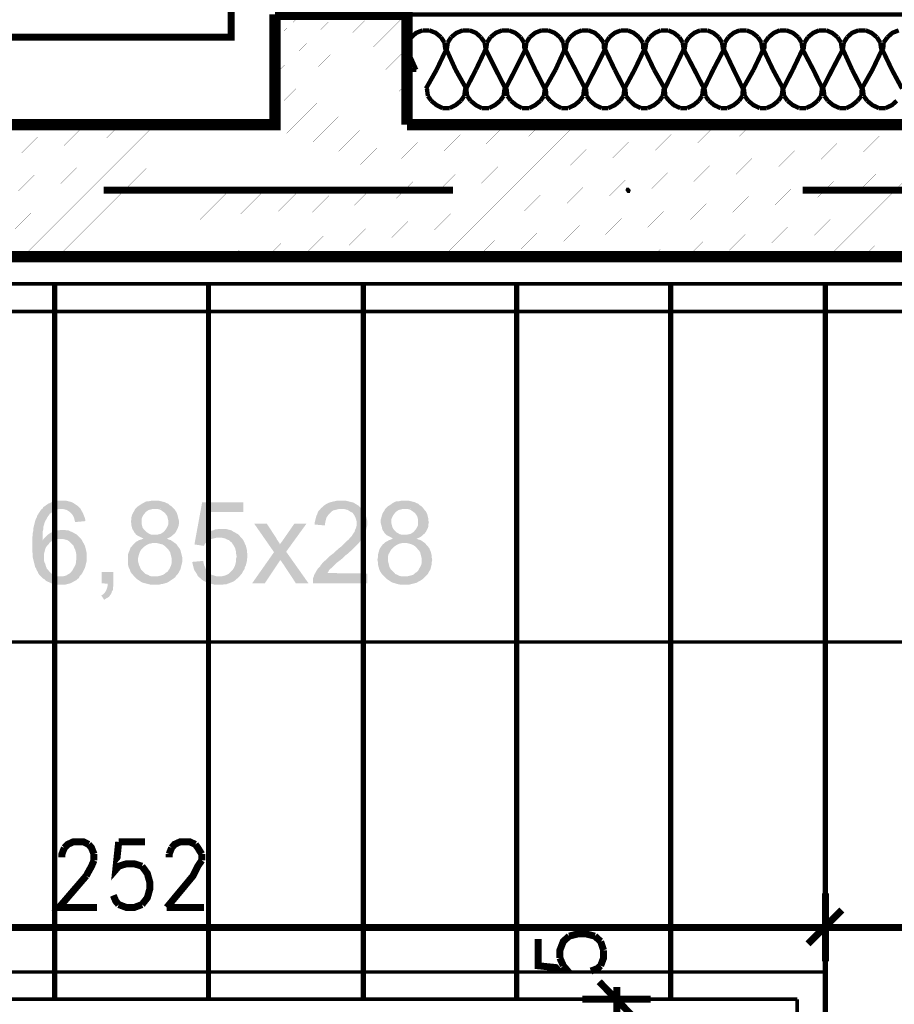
# Model space of a CAD drawing. Header units: millimetres. Extents: x -14047 to 49934, y -21523 to 14989.
# Tile 119 of 201: x 1808 to 1967, y 5475 to 5654. Entities that reach past the tile are written whole.
import ezdxf

# ---------------------------------------------------------------- set-up
doc = ezdxf.new("R2010")
doc.units = ezdxf.units.MM
doc.layers.add('H', color=7, linetype='Continuous')
doc.layers.add('P', color=7, linetype='Continuous')

msp = doc.modelspace()

# ---------------------------------------------------------------- hatches: boundary and pattern name
at = {"layer": 'H', "linetype": 'Continuous'}
for points in [[(1918.655, 5622.431), (1918.3, 5622.961), (1918.48, 5623.406), (1918.92, 5623.406), (1919.269, 5622.961), (1919.094, 5622.431)], [(1812.219, 5552.681), (1811.954, 5552.946), (1811.774, 5553.121), (1811.599, 5553.386), (1811.514, 5553.651), (1811.334, 5553.916), (1811.249, 5554.181), (1811.069, 5554.446), (1810.894, 5555.15), (1810.804, 5555.505), (1810.629, 5556.21), (1810.629, 5556.56), (1810.544, 5557.445), (1810.544, 5557.885), (1810.544, 5558.94), (1810.544, 5559.47), (1810.544, 5559.915), (1810.629, 5560.265), (1810.629, 5560.705), (1810.719, 5561.06), (1810.719, 5561.5), (1810.894, 5562.204), (1810.984, 5562.559), (1811.159, 5563.174), (1811.334, 5563.439), (1811.424, 5563.794), (1811.599, 5564.059), (1811.689, 5564.234), (1811.864, 5564.499), (1812.039, 5564.764), (1812.394, 5565.114), (1812.569, 5565.379), (1812.834, 5565.554), (1813.189, 5565.819), (1813.454, 5565.999), (1813.719, 5566.084), (1814.069, 5566.264), (1814.424, 5566.349), (1814.774, 5566.439), (1815.128, 5566.524), (1815.478, 5566.524), (1815.833, 5566.524), (1816.273, 5566.524), (1816.713, 5566.524), (1817.068, 5566.439), (1817.418, 5566.349), (1817.683, 5566.264), (1818.038, 5566.084), (1818.303, 5565.909), (1818.568, 5565.734), (1818.833, 5565.554), (1819.098, 5565.289), (1819.273, 5565.114), (1815.743, 5565.029), (1815.393, 5565.029), (1815.038, 5564.939), (1814.689, 5564.849), (1814.424, 5564.674), (1814.244, 5564.584), (1813.979, 5564.319), (1813.719, 5564.144), (1813.539, 5563.879), (1813.274, 5563.529), (1813.099, 5563.174), (1812.924, 5562.909), (1812.749, 5562.469), (1812.659, 5562.114), (1812.569, 5561.855), (1812.569, 5561.5), (1812.484, 5561.145), (1812.394, 5560.795), (1812.394, 5560.44), (1812.394, 5560), (1812.394, 5559.56), (1812.394, 5559.205), (1813.979, 5559.12), (1813.629, 5558.855), (1813.539, 5558.68), (1813.274, 5558.415), (1813.099, 5558.15), (1812.924, 5557.885), (1812.834, 5557.53), (1812.749, 5557.18), (1812.659, 5556.825), (1812.659, 5556.475), (1812.659, 5556.03), (1812.659, 5555.68), (1812.749, 5555.325), (1812.924, 5554.975), (1813.009, 5554.62), (1813.189, 5554.181), (1813.454, 5553.916), (1813.629, 5553.651), (1813.894, 5553.386), (1814.159, 5553.211), (1814.509, 5553.036), (1814.863, 5552.856), (1815.213, 5552.771), (1815.568, 5552.771), (1815.658, 5552.771)], [(1818.303, 5562.644), (1818.213, 5563.089), (1818.123, 5563.439), (1817.948, 5563.794), (1817.773, 5564.059), (1817.598, 5564.234), (1817.333, 5564.499), (1817.068, 5564.674), (1816.803, 5564.849), (1816.448, 5564.939), (1816.098, 5565.029), (1815.743, 5565.029), (1819.273, 5565.114), (1819.448, 5564.764), (1819.623, 5564.499), (1819.803, 5564.144), (1819.888, 5563.879), (1820.068, 5563.439), (1820.153, 5563.089), (1820.153, 5562.824)], [(1832.851, 5551.271), (1832.411, 5551.271), (1832.056, 5551.271), (1831.706, 5551.361), (1831.351, 5551.446), (1831.001, 5551.536), (1830.646, 5551.621), (1830.296, 5551.801), (1830.031, 5551.976), (1829.766, 5552.151), (1829.502, 5552.331), (1829.237, 5552.591), (1828.972, 5552.856), (1828.797, 5553.121), (1828.532, 5553.386), (1828.357, 5553.651), (1828.267, 5554.006), (1828.092, 5554.356), (1828.002, 5554.62), (1827.912, 5554.975), (1827.912, 5555.415), (1827.912, 5555.765), (1827.912, 5556.21), (1827.912, 5556.65), (1828.002, 5557), (1828.092, 5557.265), (1828.267, 5557.62), (1828.357, 5557.97), (1828.622, 5558.235), (1828.882, 5558.59), (1829.062, 5558.765), (1829.327, 5559.03), (1829.677, 5559.205), (1829.941, 5559.385), (1830.296, 5559.47), (1830.736, 5559.65), (1830.381, 5559.825), (1830.031, 5560), (1829.677, 5560.175), (1829.412, 5560.355), (1829.237, 5560.62), (1829.062, 5560.795), (1828.882, 5561.145), (1828.707, 5561.41), (1828.622, 5561.765), (1828.532, 5562.114), (1828.532, 5562.469), (1828.442, 5562.734), (1828.532, 5563.089), (1828.532, 5563.439), (1828.622, 5563.794), (1828.707, 5564.059), (1828.882, 5564.409), (1829.062, 5564.674), (1829.237, 5565.029), (1829.502, 5565.289), (1829.677, 5565.469), (1829.941, 5565.644), (1830.206, 5565.819), (1830.471, 5565.999), (1830.821, 5566.174), (1831.086, 5566.349), (1831.441, 5566.439), (1831.796, 5566.439), (1832.146, 5566.524), (1832.586, 5566.524), (1832.766, 5566.524), (1833.206, 5566.524), (1833.556, 5566.524), (1833.911, 5566.439), (1834.261, 5566.349), (1834.616, 5566.264), (1834.971, 5566.084), (1835.231, 5565.999), (1835.496, 5565.734), (1835.761, 5565.554), (1835.941, 5565.379), (1836.201, 5565.114), (1832.851, 5565.029), (1832.411, 5565.029), (1832.056, 5564.939), (1831.706, 5564.849), (1831.441, 5564.674), (1831.176, 5564.499), (1830.821, 5564.059), (1830.646, 5563.794), (1830.471, 5563.439), (1830.381, 5563.174), (1830.381, 5562.824), (1830.381, 5562.379), (1830.471, 5562.03), (1830.561, 5561.675), (1830.736, 5561.41), (1831.001, 5561.145), (1831.351, 5560.795), (1831.616, 5560.62), (1831.971, 5560.44), (1832.236, 5560.355), (1832.676, 5560.355), (1836.116, 5560.355), (1835.851, 5560.09), (1835.586, 5559.915), (1835.231, 5559.735), (1834.971, 5559.65), (1835.321, 5559.47), (1835.676, 5559.385), (1835.941, 5559.205), (1836.291, 5558.94), (1832.766, 5558.855), (1832.411, 5558.855), (1832.056, 5558.765), (1831.706, 5558.68), (1831.351, 5558.5), (1831.086, 5558.325), (1830.821, 5558.15), (1830.646, 5557.97), (1830.381, 5557.71), (1830.206, 5557.445), (1830.031, 5557.09), (1829.941, 5556.825), (1829.851, 5556.475), (1829.766, 5556.12), (1829.766, 5555.855), (1829.766, 5555.505), (1829.851, 5555.15), (1829.941, 5554.795), (1830.116, 5554.446), (1830.296, 5554.006), (1830.561, 5553.741), (1830.821, 5553.476), (1831.086, 5553.211), (1831.616, 5553.036), (1831.881, 5552.856), (1832.236, 5552.771), (1832.676, 5552.771), (1832.851, 5552.771), (1836.466, 5552.591), (1836.116, 5552.331), (1835.851, 5552.151), (1835.586, 5551.976), (1835.321, 5551.801), (1834.971, 5551.621), (1834.351, 5551.446), (1833.911, 5551.361), (1833.556, 5551.271), (1833.206, 5551.271)], [(1832.851, 5560.355), (1833.206, 5560.355), (1833.556, 5560.44), (1833.911, 5560.53), (1834.176, 5560.705), (1834.441, 5560.885), (1834.791, 5561.325), (1834.971, 5561.59), (1835.146, 5561.94), (1835.231, 5562.204), (1835.231, 5562.644), (1835.231, 5562.999), (1835.146, 5563.349), (1835.056, 5563.704), (1834.881, 5563.969), (1834.616, 5564.319), (1834.261, 5564.584), (1833.996, 5564.764), (1833.646, 5564.939), (1833.291, 5565.029), (1832.941, 5565.029), (1836.201, 5565.114), (1836.466, 5564.849), (1836.646, 5564.584), (1836.821, 5564.234), (1836.911, 5563.969), (1836.996, 5563.614), (1837.086, 5563.264), (1837.17, 5562.909), (1837.17, 5562.644), (1837.17, 5562.294), (1837.086, 5561.855), (1836.996, 5561.59), (1836.821, 5561.235), (1836.646, 5560.885), (1836.381, 5560.53), (1836.116, 5560.355)], [(1841.67, 5558.325), (1839.995, 5558.59), (1841.405, 5566.264), (1848.899, 5566.264), (1848.899, 5564.499), (1842.905, 5564.499), (1842.11, 5560.53), (1847.929, 5560.44), (1848.194, 5560.175), (1848.459, 5559.825), (1844.405, 5559.825), (1844.05, 5559.825), (1843.7, 5559.735), (1843.345, 5559.65), (1842.995, 5559.56), (1842.815, 5559.385), (1842.55, 5559.205), (1842.2, 5558.94), (1841.935, 5558.765), (1841.76, 5558.415)], [(1861.512, 5551.536), (1861.512, 5551.886), (1861.512, 5552.241), (1861.597, 5552.591), (1861.687, 5552.771), (1861.777, 5553.121), (1861.952, 5553.386), (1862.127, 5553.741), (1862.307, 5554.006), (1862.567, 5554.356), (1862.832, 5554.62), (1862.922, 5554.795), (1863.097, 5554.975), (1863.277, 5555.24), (1864.067, 5555.945), (1864.332, 5556.21), (1864.597, 5556.475), (1864.952, 5556.74), (1865.302, 5557), (1865.657, 5557.355), (1866.362, 5557.97), (1866.717, 5558.235), (1866.976, 5558.5), (1867.506, 5559.03), (1867.771, 5559.295), (1868.036, 5559.47), (1868.211, 5559.735), (1868.391, 5559.915), (1868.566, 5560.09), (1868.831, 5560.53), (1869.096, 5560.885), (1869.181, 5561.235), (1869.361, 5561.59), (1869.446, 5561.94), (1869.446, 5562.204), (1869.446, 5562.469), (1869.446, 5562.824), (1869.361, 5563.174), (1869.271, 5563.439), (1869.096, 5563.794), (1868.916, 5564.059), (1868.741, 5564.319), (1868.391, 5564.499), (1868.126, 5564.674), (1867.861, 5564.849), (1867.506, 5564.939), (1867.156, 5565.029), (1866.717, 5565.029), (1870.331, 5565.114), (1870.596, 5564.849), (1870.771, 5564.499), (1870.946, 5564.234), (1871.121, 5563.879), (1871.211, 5563.614), (1871.301, 5563.264), (1871.386, 5562.909), (1871.386, 5562.469), (1871.386, 5562.03), (1871.301, 5561.675), (1871.121, 5560.97), (1871.036, 5560.62), (1870.861, 5560.355), (1870.681, 5560), (1870.506, 5559.735), (1870.331, 5559.47), (1870.066, 5559.12), (1869.801, 5558.765), (1869.626, 5558.59), (1869.446, 5558.415), (1869.181, 5558.15), (1869.006, 5557.97), (1868.741, 5557.71), (1868.476, 5557.445), (1868.126, 5557.18), (1867.861, 5556.915), (1867.506, 5556.65), (1867.156, 5556.295), (1866.976, 5556.12), (1866.537, 5555.765), (1866.187, 5555.505), (1865.832, 5555.24), (1865.567, 5554.975), (1865.302, 5554.71), (1865.127, 5554.536), (1864.952, 5554.356), (1864.512, 5554.006), (1864.332, 5553.651), (1864.157, 5553.386), (1871.386, 5553.301), (1871.386, 5551.536)], [(1863.717, 5562.03), (1861.862, 5562.204), (1861.862, 5562.644), (1861.952, 5562.999), (1862.042, 5563.349), (1862.127, 5563.704), (1862.307, 5564.059), (1862.392, 5564.409), (1862.567, 5564.674), (1862.832, 5564.939), (1863.012, 5565.204), (1863.277, 5565.379), (1863.542, 5565.644), (1864.067, 5565.999), (1864.422, 5566.174), (1864.772, 5566.264), (1865.037, 5566.349), (1865.482, 5566.439), (1865.832, 5566.524), (1866.187, 5566.524), (1866.627, 5566.524), (1867.066, 5566.524), (1867.506, 5566.524), (1867.861, 5566.439), (1868.211, 5566.349), (1868.566, 5566.264), (1868.916, 5566.174), (1869.181, 5565.999), (1869.801, 5565.644), (1869.976, 5565.469), (1870.331, 5565.114), (1866.627, 5565.029), (1866.272, 5565.029), (1865.922, 5564.939), (1865.567, 5564.849), (1865.217, 5564.764), (1864.952, 5564.584), (1864.687, 5564.319), (1864.332, 5563.969), (1864.157, 5563.704), (1863.982, 5563.439), (1863.892, 5563.089), (1863.802, 5562.734), (1863.717, 5562.294)], [(1878.18, 5551.271), (1877.825, 5551.271), (1877.47, 5551.271), (1877.03, 5551.361), (1876.68, 5551.446), (1876.415, 5551.536), (1876.06, 5551.621), (1875.71, 5551.801), (1875.445, 5551.976), (1875.18, 5552.151), (1874.915, 5552.331), (1874.65, 5552.591), (1874.385, 5552.856), (1874.121, 5553.121), (1873.946, 5553.386), (1873.771, 5553.651), (1873.591, 5554.006), (1873.506, 5554.356), (1873.416, 5554.62), (1873.326, 5554.975), (1873.326, 5555.415), (1873.241, 5555.765), (1873.326, 5556.21), (1873.326, 5556.65), (1873.416, 5557), (1873.506, 5557.265), (1873.591, 5557.62), (1873.771, 5557.97), (1873.946, 5558.235), (1874.211, 5558.59), (1874.475, 5558.765), (1874.74, 5559.03), (1875.09, 5559.205), (1875.355, 5559.385), (1875.71, 5559.47), (1876.06, 5559.65), (1875.795, 5559.825), (1875.445, 5560), (1875.09, 5560.175), (1874.825, 5560.355), (1874.56, 5560.62), (1874.475, 5560.795), (1874.211, 5561.145), (1874.121, 5561.41), (1874.036, 5561.765), (1873.946, 5562.114), (1873.856, 5562.469), (1873.856, 5562.734), (1873.856, 5563.089), (1873.946, 5563.439), (1874.036, 5563.794), (1874.121, 5564.059), (1874.296, 5564.409), (1874.475, 5564.674), (1874.65, 5565.029), (1874.915, 5565.289), (1875.09, 5565.469), (1875.355, 5565.644), (1875.62, 5565.819), (1875.885, 5565.999), (1876.15, 5566.174), (1876.5, 5566.349), (1876.855, 5566.439), (1877.21, 5566.439), (1877.56, 5566.524), (1878, 5566.524), (1878.18, 5566.524), (1878.62, 5566.524), (1878.97, 5566.524), (1879.325, 5566.439), (1879.675, 5566.349), (1880.03, 5566.264), (1880.385, 5566.084), (1880.645, 5565.999), (1880.91, 5565.734), (1881.175, 5565.554), (1881.355, 5565.379), (1881.615, 5565.114), (1878.18, 5565.029), (1877.825, 5565.029), (1877.47, 5564.939), (1877.12, 5564.849), (1876.855, 5564.674), (1876.59, 5564.499), (1876.24, 5564.059), (1876.06, 5563.794), (1875.885, 5563.439), (1875.795, 5563.174), (1875.795, 5562.824), (1875.795, 5562.379), (1875.885, 5562.03), (1875.975, 5561.675), (1876.15, 5561.41), (1876.325, 5561.145), (1876.68, 5560.795), (1877.03, 5560.62), (1877.295, 5560.44), (1877.65, 5560.355), (1878, 5560.355), (1881.53, 5560.355), (1881.265, 5560.09), (1881, 5559.915), (1880.645, 5559.735), (1880.295, 5559.65), (1880.735, 5559.47), (1881.09, 5559.385), (1881.355, 5559.205), (1881.705, 5558.94), (1878.18, 5558.855), (1877.825, 5558.855), (1877.47, 5558.765), (1877.12, 5558.68), (1876.765, 5558.5), (1876.5, 5558.325), (1876.24, 5558.15), (1876.06, 5557.97), (1875.795, 5557.71), (1875.62, 5557.445), (1875.445, 5557.09), (1875.265, 5556.825), (1875.18, 5556.475), (1875.18, 5556.12), (1875.18, 5555.855), (1875.18, 5555.505), (1875.265, 5555.15), (1875.355, 5554.795), (1875.445, 5554.446), (1875.71, 5554.006), (1875.975, 5553.741), (1876.24, 5553.476), (1876.5, 5553.211), (1876.945, 5553.036), (1877.295, 5552.856), (1877.65, 5552.771), (1878, 5552.771), (1878.265, 5552.771), (1881.794, 5552.591), (1881.53, 5552.331), (1881.265, 5552.151), (1881, 5551.976), (1880.645, 5551.801), (1880.385, 5551.621), (1879.675, 5551.446), (1879.325, 5551.361), (1878.97, 5551.271), (1878.62, 5551.271)], [(1878.265, 5560.355), (1878.62, 5560.355), (1878.97, 5560.44), (1879.325, 5560.53), (1879.59, 5560.705), (1879.855, 5560.885), (1880.205, 5561.325), (1880.385, 5561.59), (1880.56, 5561.94), (1880.645, 5562.204), (1880.645, 5562.644), (1880.645, 5562.999), (1880.56, 5563.349), (1880.47, 5563.704), (1880.295, 5563.969), (1880.03, 5564.319), (1879.675, 5564.584), (1879.415, 5564.764), (1879.06, 5564.939), (1878.705, 5565.029), (1878.355, 5565.029), (1881.615, 5565.114), (1881.794, 5564.849), (1882.059, 5564.584), (1882.234, 5564.234), (1882.324, 5563.969), (1882.409, 5563.614), (1882.499, 5563.264), (1882.499, 5562.909), (1882.589, 5562.644), (1882.499, 5562.294), (1882.499, 5561.855), (1882.409, 5561.59), (1882.234, 5561.235), (1882.059, 5560.885), (1881.794, 5560.53), (1881.53, 5560.355)], [(1858.423, 5551.536), (1856.218, 5554.885), (1855.603, 5555.765), (1854.458, 5557.18), (1850.844, 5562.379), (1853.133, 5562.379), (1854.808, 5559.825), (1854.988, 5559.47), (1855.248, 5559.12), (1855.428, 5558.855), (1855.513, 5558.59), (1856.663, 5557.265), (1860.717, 5551.536)], [(1856.663, 5557.265), (1855.513, 5558.59), (1855.958, 5559.205), (1856.218, 5559.56), (1856.398, 5559.825), (1858.163, 5562.379), (1860.367, 5562.379)], [(1813.979, 5559.12), (1812.394, 5559.205), (1812.569, 5559.56), (1812.834, 5559.825), (1813.099, 5560.09), (1813.364, 5560.355), (1813.629, 5560.53), (1813.894, 5560.705), (1814.334, 5560.885), (1814.689, 5561.06), (1815.038, 5561.145), (1815.393, 5561.145), (1815.743, 5561.235), (1816.008, 5561.235), (1816.363, 5561.235), (1816.713, 5561.145), (1817.068, 5561.145), (1817.418, 5560.97), (1817.683, 5560.885), (1818.038, 5560.705), (1818.303, 5560.53), (1818.653, 5560.355), (1818.918, 5560.09), (1819.098, 5559.915), (1819.358, 5559.65), (1815.658, 5559.56), (1815.213, 5559.56), (1814.863, 5559.56), (1814.599, 5559.385), (1814.244, 5559.295)], [(1844.495, 5551.271), (1844.05, 5551.271), (1843.7, 5551.271), (1843.345, 5551.361), (1842.995, 5551.446), (1842.64, 5551.536), (1842.29, 5551.621), (1842.025, 5551.801), (1841.67, 5551.976), (1841.405, 5552.151), (1841.14, 5552.416), (1840.875, 5552.591), (1844.495, 5552.771), (1844.844, 5552.771), (1845.199, 5552.856), (1845.549, 5552.946), (1845.814, 5553.036), (1846.169, 5553.211), (1846.434, 5553.476), (1846.694, 5553.741), (1846.959, 5554.006), (1847.139, 5554.271), (1847.314, 5554.62), (1847.404, 5554.885), (1847.489, 5555.24), (1847.579, 5555.59), (1847.579, 5556.03), (1847.669, 5556.385), (1847.579, 5556.825), (1847.579, 5557.18), (1847.489, 5557.53), (1847.404, 5557.885), (1847.224, 5558.235), (1847.049, 5558.5), (1846.874, 5558.765), (1846.784, 5558.94), (1846.519, 5559.12), (1846.254, 5559.385), (1845.904, 5559.47), (1845.639, 5559.65), (1845.284, 5559.735), (1844.934, 5559.825), (1844.495, 5559.825), (1848.459, 5559.825), (1848.724, 5559.56), (1848.899, 5559.295), (1849.079, 5558.94), (1849.164, 5558.68), (1849.344, 5558.325), (1849.429, 5557.97), (1849.519, 5557.62), (1849.519, 5557.265), (1849.609, 5556.915), (1849.609, 5556.21), (1849.519, 5555.855), (1849.519, 5555.505), (1849.429, 5555.15), (1849.344, 5554.795), (1849.164, 5554.446), (1849.079, 5554.091), (1848.899, 5553.826), (1848.724, 5553.476), (1848.549, 5553.211), (1848.374, 5553.036), (1848.194, 5552.771), (1847.929, 5552.506), (1847.669, 5552.331), (1847.404, 5552.066), (1847.139, 5551.886), (1846.784, 5551.711), (1846.519, 5551.621), (1845.814, 5551.361), (1845.464, 5551.361), (1845.109, 5551.271), (1844.754, 5551.271)], [(1847.929, 5560.44), (1842.11, 5560.53), (1842.375, 5560.705), (1842.73, 5560.885), (1843.08, 5561.06), (1843.435, 5561.145), (1843.785, 5561.325), (1844.05, 5561.325), (1844.405, 5561.41), (1844.754, 5561.41), (1845.284, 5561.41), (1845.639, 5561.41), (1845.989, 5561.325), (1846.344, 5561.235), (1846.694, 5561.145), (1846.959, 5560.97), (1847.314, 5560.795), (1847.579, 5560.62)], [(1815.743, 5551.271), (1815.303, 5551.271), (1814.948, 5551.271), (1814.244, 5551.446), (1813.979, 5551.536), (1813.629, 5551.711), (1813.364, 5551.801), (1813.009, 5551.976), (1812.749, 5552.241), (1812.484, 5552.416), (1812.219, 5552.681), (1815.658, 5552.771), (1816.008, 5552.771), (1816.363, 5552.856), (1816.713, 5552.946), (1816.978, 5553.121), (1817.333, 5553.301), (1817.598, 5553.566), (1817.863, 5553.916), (1818.038, 5554.271), (1818.213, 5554.536), (1818.388, 5554.885), (1818.478, 5555.24), (1818.478, 5555.59), (1818.568, 5555.945), (1818.568, 5556.65), (1818.478, 5557.09), (1818.388, 5557.445), (1818.303, 5557.71), (1818.123, 5558.06), (1818.038, 5558.325), (1817.773, 5558.59), (1817.418, 5558.94), (1817.153, 5559.205), (1816.893, 5559.385), (1816.538, 5559.47), (1816.183, 5559.56), (1815.833, 5559.56), (1815.658, 5559.56), (1819.358, 5559.65), (1819.538, 5559.385), (1819.713, 5559.03), (1819.888, 5558.765), (1820.068, 5558.415), (1820.153, 5558.15), (1820.328, 5557.445), (1820.418, 5557), (1820.418, 5556.65), (1820.418, 5556.03), (1820.418, 5555.59), (1820.328, 5555.24), (1820.153, 5554.536), (1820.068, 5554.271), (1819.888, 5553.916), (1819.623, 5553.386), (1819.448, 5553.121), (1819.183, 5552.856), (1819.008, 5552.506), (1818.478, 5552.066), (1818.123, 5551.886), (1817.863, 5551.711), (1817.508, 5551.536), (1817.153, 5551.446), (1816.803, 5551.361), (1816.448, 5551.271), (1816.098, 5551.271)], [(1836.466, 5552.591), (1832.851, 5552.771), (1833.206, 5552.771), (1833.556, 5552.856), (1833.911, 5552.946), (1834.261, 5553.036), (1834.526, 5553.211), (1834.791, 5553.476), (1835.056, 5553.566), (1835.231, 5553.826), (1835.496, 5554.181), (1835.586, 5554.446), (1835.761, 5554.795), (1835.851, 5555.15), (1835.851, 5555.505), (1835.851, 5555.765), (1835.851, 5556.12), (1835.761, 5556.475), (1835.676, 5556.825), (1835.586, 5557.18), (1835.411, 5557.445), (1835.231, 5557.71), (1834.971, 5557.97), (1834.706, 5558.235), (1834.441, 5558.415), (1834.176, 5558.59), (1833.821, 5558.68), (1833.471, 5558.765), (1833.116, 5558.855), (1832.766, 5558.855), (1836.291, 5558.94), (1836.556, 5558.765), (1836.821, 5558.5), (1836.996, 5558.235), (1837.26, 5557.885), (1837.435, 5557.62), (1837.525, 5557.265), (1837.615, 5556.915), (1837.7, 5556.56), (1837.79, 5556.21), (1837.79, 5555.765), (1837.79, 5555.415), (1837.7, 5555.06), (1837.615, 5554.71), (1837.525, 5554.356), (1837.435, 5554.006), (1837.26, 5553.741), (1837.086, 5553.386), (1836.911, 5553.121), (1836.646, 5552.856)], [(1881.794, 5552.591), (1878.265, 5552.771), (1878.62, 5552.771), (1878.97, 5552.856), (1879.325, 5552.946), (1879.675, 5553.036), (1879.94, 5553.211), (1880.205, 5553.476), (1880.385, 5553.566), (1880.645, 5553.826), (1880.825, 5554.181), (1881, 5554.446), (1881.175, 5554.795), (1881.265, 5555.15), (1881.265, 5555.505), (1881.265, 5555.765), (1881.265, 5556.12), (1881.175, 5556.475), (1881.09, 5556.825), (1881, 5557.18), (1880.825, 5557.445), (1880.56, 5557.71), (1880.385, 5557.97), (1880.12, 5558.235), (1879.855, 5558.415), (1879.5, 5558.59), (1879.235, 5558.68), (1878.885, 5558.765), (1878.53, 5558.855), (1878.18, 5558.855), (1881.705, 5558.94), (1881.969, 5558.765), (1882.144, 5558.5), (1882.409, 5558.235), (1882.674, 5557.885), (1882.764, 5557.62), (1882.939, 5557.265), (1883.029, 5556.915), (1883.114, 5556.56), (1883.114, 5556.21), (1883.204, 5555.765), (1883.114, 5555.415), (1883.114, 5555.06), (1883.029, 5554.71), (1882.939, 5554.356), (1882.849, 5554.006), (1882.674, 5553.741), (1882.499, 5553.386), (1882.324, 5553.121), (1882.059, 5552.856)], [(1850.489, 5551.536), (1854.458, 5557.18), (1855.603, 5555.765), (1852.783, 5551.536)], [(1840.875, 5552.591), (1840.61, 5552.856), (1840.435, 5553.211), (1840.26, 5553.476), (1840.085, 5553.741), (1839.905, 5554.091), (1839.82, 5554.446), (1839.73, 5554.795), (1839.64, 5555.15), (1839.64, 5555.415), (1841.58, 5555.59), (1841.67, 5555.15), (1841.76, 5554.795), (1841.935, 5554.446), (1842.025, 5554.181), (1842.2, 5553.826), (1842.465, 5553.651), (1842.55, 5553.476), (1842.905, 5553.211), (1843.17, 5553.036), (1843.52, 5552.946), (1843.785, 5552.856), (1844.14, 5552.771), (1844.495, 5552.771)], [(1823.592, 5548.536), (1823.062, 5549.331), (1823.417, 5549.506), (1823.682, 5549.771), (1823.857, 5550.036), (1824.032, 5550.391), (1824.122, 5550.651), (1824.212, 5551.006), (1824.212, 5551.446), (1823.152, 5551.536), (1823.152, 5553.566), (1825.267, 5553.566), (1825.267, 5551.096), (1825.182, 5550.651), (1825.182, 5550.301), (1825.002, 5550.036), (1824.917, 5549.681), (1824.652, 5549.331), (1824.472, 5549.066), (1824.212, 5548.891), (1823.857, 5548.711)]]:
    msp.add_hatch(color=256, dxfattribs=at).paths.add_polyline_path(points)

# ---------------------------------------------------------------- linework, layer by layer
at = {"layer": 'P'}
for points, const_width in [([(1753.842, 5650.743), (1753.842, 5689.982), (1846.694, 5689.982), (1846.694, 5650.743), (1753.842, 5650.743)], 1.27), ([(1854.633, 5654.887), (1854.633, 5634.87), (1494.582, 5634.87), (1482.593, 5634.87)], 2.065), ([(1834.441, 5611.058), (1878.44, 5654.887)], 0.015), ([(1878.62, 5634.87), (1878.62, 5654.887), (1854.633, 5654.887)], 2.065), ([(1854.633, 5650.298), (1859.393, 5654.887)], 0.015), ([(1854.633, 5643.948), (1865.742, 5654.887)], 0.015), ([(1854.633, 5637.599), (1872.091, 5654.887)], 0.015), ([(1878.62, 5634.87), (1878.62, 5654.887), (2158.597, 5654.887), (2158.597, 5286.902), (2138.58, 5286.902), (2138.58, 5634.87), (1881.615, 5634.87)], 0.795), ([(1879.415, 5650.743), (1878.705, 5649.773)], 0.795), ([(1881.44, 5651.977), (1880.295, 5651.532), (1879.415, 5650.743)], 0.795), ([(1882.674, 5651.977), (1881.44, 5651.977)], 0.795), ([(1884.789, 5650.743), (1883.819, 5651.532), (1882.674, 5651.977)], 0.795), ([(1885.409, 5649.773), (1884.789, 5650.743)], 0.795), ([(1886.644, 5650.743), (1886.024, 5649.773)], 0.795), ([(1888.759, 5651.977), (1887.614, 5651.532), (1886.644, 5650.743)], 0.795), ([(1889.993, 5651.977), (1888.759, 5651.977)], 0.795), ([(1892.023, 5650.743), (1891.138, 5651.532), (1889.993, 5651.977)], 0.795), ([(1892.728, 5649.773), (1892.023, 5650.743)], 0.795), ([(1893.788, 5650.743), (1893.168, 5649.773)], 0.795), ([(1895.903, 5651.977), (1894.758, 5651.532), (1893.788, 5650.743)], 0.795), ([(1897.137, 5651.977), (1895.903, 5651.977)], 0.795), ([(1899.252, 5650.743), (1898.282, 5651.532), (1897.137, 5651.977)], 0.795), ([(1899.872, 5649.773), (1899.252, 5650.743)], 0.795), ([(1900.927, 5650.743), (1900.312, 5649.773)], 0.795), ([(1903.047, 5651.977), (1901.897, 5651.532), (1900.927, 5650.743)], 0.795), ([(1904.281, 5651.977), (1903.047, 5651.977)], 0.795), ([(1906.396, 5650.743), (1905.426, 5651.532), (1904.281, 5651.977)], 0.795), ([(1907.011, 5649.773), (1906.396, 5650.743)], 0.795), ([(1908.246, 5650.743), (1907.631, 5649.773)], 0.795), ([(1910.366, 5651.977), (1909.216, 5651.532), (1908.246, 5650.743)], 0.795), ([(1911.6, 5651.977), (1910.366, 5651.977)], 0.795), ([(1913.625, 5650.743), (1912.745, 5651.532), (1911.6, 5651.977)], 0.795), ([(1914.335, 5649.773), (1913.625, 5650.743)], 0.795), ([(1915.39, 5650.743), (1914.775, 5649.773)], 0.795), ([(1917.51, 5651.977), (1916.36, 5651.532), (1915.39, 5650.743)], 0.795), ([(1918.74, 5651.977), (1917.51, 5651.977)], 0.795), ([(1920.769, 5650.743), (1919.799, 5651.532), (1918.74, 5651.977)], 0.795), ([(1921.474, 5649.773), (1920.769, 5650.743)], 0.795), ([(1922.709, 5650.743), (1922.094, 5649.773)], 0.795), ([(1924.739, 5651.977), (1923.679, 5651.532), (1922.709, 5650.743)], 0.795), ([(1926.059, 5651.977), (1924.739, 5651.977)], 0.795), ([(1928.088, 5650.743), (1927.118, 5651.532), (1926.059, 5651.977)], 0.795), ([(1928.708, 5649.773), (1928.088, 5650.743)], 0.795), ([(1929.853, 5650.743), (1929.233, 5649.773)], 0.795), ([(1931.883, 5651.977), (1930.823, 5651.532), (1929.853, 5650.743)], 0.795), ([(1933.203, 5651.977), (1931.883, 5651.977)], 0.795), ([(1935.232, 5650.743), (1934.262, 5651.532), (1933.203, 5651.977)], 0.795), ([(1935.847, 5649.773), (1935.232, 5650.743)], 0.795), ([(1936.997, 5650.743), (1936.377, 5649.773)], 0.795), ([(1939.022, 5651.977), (1937.967, 5651.532), (1936.997, 5650.743)], 0.795), ([(1940.347, 5651.977), (1939.022, 5651.977)], 0.795), ([(1942.376, 5650.743), (1941.406, 5651.532), (1940.347, 5651.977)], 0.795), ([(1942.991, 5649.773), (1942.376, 5650.743)], 0.795), ([(1944.316, 5650.743), (1943.611, 5649.773)], 0.795), ([(1946.341, 5651.977), (1945.286, 5651.532), (1944.316, 5650.743)], 0.795), ([(1947.576, 5651.977), (1946.341, 5651.977)], 0.795), ([(1949.695, 5650.743), (1948.725, 5651.532), (1947.576, 5651.977)], 0.795), ([(1950.31, 5649.773), (1949.695, 5650.743)], 0.795), ([(1951.455, 5650.743), (1950.84, 5649.773)], 0.795), ([(1953.485, 5651.977), (1952.43, 5651.532), (1951.455, 5650.743)], 0.795), ([(1954.81, 5651.977), (1953.485, 5651.977)], 0.795), ([(1956.834, 5650.743), (1955.865, 5651.532), (1954.81, 5651.977)], 0.795), ([(1957.454, 5649.773), (1956.834, 5650.743)], 0.795), ([(1958.599, 5650.743), (1957.984, 5649.773)], 0.795), ([(1960.629, 5651.977), (1959.484, 5651.532), (1958.599, 5650.743)], 0.795), ([(1961.954, 5651.977), (1960.629, 5651.977)], 0.795), ([(1963.978, 5650.743), (1963.009, 5651.532), (1961.954, 5651.977)], 0.795), ([(1964.598, 5649.773), (1963.978, 5650.743)], 0.795), ([(1965.918, 5650.743), (1965.213, 5649.773)], 0.795), ([(1967.948, 5651.977), (1966.803, 5651.532), (1965.918, 5650.743)], 0.795), ([(1878.705, 5649.773), (1878.62, 5648.538)], 0.795), ([(1885.584, 5648.538), (1885.409, 5649.773)], 0.795), ([(1886.024, 5649.773), (1885.849, 5648.538)], 0.795), ([(1892.903, 5648.538), (1892.728, 5649.773)], 0.795), ([(1893.168, 5649.773), (1892.993, 5648.538)], 0.795), ([(1899.957, 5648.538), (1899.872, 5649.773)], 0.795), ([(1900.312, 5649.773), (1900.137, 5648.538)], 0.795), ([(1907.191, 5648.538), (1907.011, 5649.773)], 0.795), ([(1907.631, 5649.773), (1907.456, 5648.538)], 0.795), ([(1914.42, 5648.538), (1914.335, 5649.773)], 0.795), ([(1914.775, 5649.773), (1914.595, 5648.538)], 0.795), ([(1921.564, 5648.538), (1921.474, 5649.773)], 0.795), ([(1922.094, 5649.773), (1921.914, 5648.538)], 0.795), ([(1928.883, 5648.538), (1928.708, 5649.773)], 0.795), ([(1929.233, 5649.773), (1929.058, 5648.538)], 0.795), ([(1936.027, 5648.538), (1935.847, 5649.773)], 0.795), ([(1936.377, 5649.773), (1936.202, 5648.538)], 0.795), ([(1943.166, 5648.538), (1942.991, 5649.773)], 0.795), ([(1943.611, 5649.773), (1943.521, 5648.538)], 0.795), ([(1950.485, 5648.538), (1950.31, 5649.773)], 0.795), ([(1950.84, 5649.773), (1950.665, 5648.538)], 0.795), ([(1957.629, 5648.538), (1957.454, 5649.773)], 0.795), ([(1957.984, 5649.773), (1957.804, 5648.538)], 0.795), ([(1964.773, 5648.538), (1964.598, 5649.773)], 0.795), ([(1965.213, 5649.773), (1965.128, 5648.538)], 0.795), ([(1840.79, 5611.058), (1878.62, 5648.713)], 0.015), ([(1880.295, 5644.833), (1878.62, 5648.538)], 0.795), ([(1885.764, 5648.538), (1883.999, 5644.833)], 0.795), ([(1887.439, 5644.833), (1885.764, 5648.538)], 0.795), ([(1892.903, 5648.538), (1891.138, 5644.833)], 0.795), ([(1894.758, 5644.833), (1892.903, 5648.538)], 0.795), ([(1900.137, 5648.538), (1898.282, 5644.833)], 0.795), ([(1901.897, 5644.833), (1900.137, 5648.538)], 0.795), ([(1907.276, 5648.538), (1905.601, 5644.833)], 0.795), ([(1909.216, 5644.833), (1907.276, 5648.538)], 0.795), ([(1914.595, 5648.538), (1912.745, 5644.833)], 0.795), ([(1916.36, 5644.833), (1914.595, 5648.538)], 0.795), ([(1921.739, 5648.538), (1919.974, 5644.833)], 0.795), ([(1923.504, 5644.833), (1921.739, 5648.538)], 0.795), ([(1928.883, 5648.538), (1927.118, 5644.833)], 0.795), ([(1930.823, 5644.833), (1928.883, 5648.538)], 0.795), ([(1936.202, 5648.538), (1934.262, 5644.833)], 0.795), ([(1937.967, 5644.833), (1936.202, 5648.538)], 0.795), ([(1943.346, 5648.538), (1941.581, 5644.833)], 0.795), ([(1945.106, 5644.833), (1943.346, 5648.538)], 0.795), ([(1950.485, 5648.538), (1948.725, 5644.833)], 0.795), ([(1952.43, 5644.833), (1950.485, 5648.538)], 0.795), ([(1957.804, 5648.538), (1955.865, 5644.833)], 0.795), ([(1959.484, 5644.833), (1957.804, 5648.538)], 0.795), ([(1964.948, 5648.538), (1963.184, 5644.833)], 0.795), ([(1966.713, 5644.833), (1964.948, 5648.538)], 0.795), ([(1880.295, 5644.833), (1878.62, 5644.833)], 0.795), ([(1882.059, 5641.394), (1883.999, 5644.833)], 0.795), ([(1887.439, 5644.833), (1889.378, 5641.394)], 0.795), ([(1889.378, 5641.394), (1891.138, 5644.833)], 0.795), ([(1894.758, 5644.833), (1896.518, 5641.394)], 0.795), ([(1896.518, 5641.394), (1898.282, 5644.833)], 0.795), ([(1901.897, 5644.833), (1903.662, 5641.394)], 0.795), ([(1903.662, 5641.394), (1905.601, 5644.833)], 0.795), ([(1909.216, 5644.833), (1910.981, 5641.394)], 0.795), ([(1910.981, 5641.394), (1912.745, 5644.833)], 0.795), ([(1916.36, 5644.833), (1918.125, 5641.394)], 0.795), ([(1918.125, 5641.394), (1919.974, 5644.833)], 0.795), ([(1923.504, 5644.833), (1925.444, 5641.394)], 0.795), ([(1925.444, 5641.394), (1927.118, 5644.833)], 0.795), ([(1930.823, 5644.833), (1932.588, 5641.394)], 0.795), ([(1932.588, 5641.394), (1934.262, 5644.833)], 0.795), ([(1937.967, 5644.833), (1939.642, 5641.394)], 0.795), ([(1939.642, 5641.394), (1941.581, 5644.833)], 0.795), ([(1945.106, 5644.833), (1946.961, 5641.394)], 0.795), ([(1946.961, 5641.394), (1948.725, 5644.833)], 0.795), ([(1952.43, 5644.833), (1954.105, 5641.394)], 0.795), ([(1954.105, 5641.394), (1955.865, 5644.833)], 0.795), ([(1959.484, 5644.833), (1961.244, 5641.394)], 0.795), ([(1961.244, 5641.394), (1963.184, 5644.833)], 0.795), ([(1966.713, 5644.833), (1968.563, 5641.394)], 0.795), ([(1847.139, 5611.058), (1878.62, 5642.364)], 0.015), ([(1882.234, 5641.394), (1882.409, 5640.069)], 0.795), ([(1882.409, 5640.069), (1883.029, 5639.189)], 0.795), ([(1888.409, 5639.189), (1889.024, 5640.069)], 0.795), ([(1889.024, 5640.069), (1889.199, 5641.394)], 0.795), ([(1889.378, 5641.394), (1889.553, 5640.069)], 0.795), ([(1889.553, 5640.069), (1890.168, 5639.189)], 0.795), ([(1895.548, 5639.189), (1896.168, 5640.069)], 0.795), ([(1896.168, 5640.069), (1896.343, 5641.394)], 0.795), ([(1896.697, 5641.394), (1896.872, 5640.069)], 0.795), ([(1896.872, 5640.069), (1897.487, 5639.189)], 0.795), ([(1902.867, 5639.189), (1903.487, 5640.069)], 0.795), ([(1903.487, 5640.069), (1903.662, 5641.394)], 0.795), ([(1903.837, 5641.394), (1903.927, 5640.069)], 0.795), ([(1903.927, 5640.069), (1904.631, 5639.189)], 0.795), ([(1910.011, 5639.189), (1910.631, 5640.069)], 0.795), ([(1910.631, 5640.069), (1910.806, 5641.394)], 0.795), ([(1911.161, 5641.394), (1911.246, 5640.069)], 0.795), ([(1911.246, 5640.069), (1911.865, 5639.189)], 0.795), ([(1917.33, 5639.189), (1917.95, 5640.069)], 0.795), ([(1917.95, 5640.069), (1918.125, 5641.394)], 0.795), ([(1918.3, 5641.394), (1918.39, 5640.069)], 0.795), ([(1918.39, 5640.069), (1919.094, 5639.189)], 0.795), ([(1924.474, 5639.189), (1925.089, 5640.069)], 0.795), ([(1925.089, 5640.069), (1925.269, 5641.394)], 0.795), ([(1925.444, 5641.394), (1925.534, 5640.069)], 0.795), ([(1925.534, 5640.069), (1926.239, 5639.189)], 0.795), ([(1931.618, 5639.189), (1932.233, 5640.069)], 0.795), ([(1932.233, 5640.069), (1932.408, 5641.394)], 0.795), ([(1932.673, 5641.394), (1932.853, 5640.069)], 0.795), ([(1932.853, 5640.069), (1933.468, 5639.189)], 0.795), ([(1938.937, 5639.189), (1939.552, 5640.069)], 0.795), ([(1939.552, 5640.069), (1939.642, 5641.394)], 0.795), ([(1939.817, 5641.394), (1939.992, 5640.069)], 0.795), ([(1939.992, 5640.069), (1940.612, 5639.189)], 0.795), ([(1946.081, 5639.189), (1946.696, 5640.069)], 0.795), ([(1946.696, 5640.069), (1946.871, 5641.394)], 0.795), ([(1946.961, 5641.394), (1947.136, 5640.069)], 0.795), ([(1947.136, 5640.069), (1947.756, 5639.189)], 0.795), ([(1953.22, 5639.189), (1953.84, 5640.069)], 0.795), ([(1953.84, 5640.069), (1954.015, 5641.394)], 0.795), ([(1954.28, 5641.394), (1954.455, 5640.069)], 0.795), ([(1954.455, 5640.069), (1955.075, 5639.189)], 0.795), ([(1960.454, 5639.189), (1961.159, 5640.069)], 0.795), ([(1961.159, 5640.069), (1961.244, 5641.394)], 0.795), ([(1961.424, 5641.394), (1961.599, 5640.069)], 0.795), ([(1961.599, 5640.069), (1962.214, 5639.189)], 0.795), ([(1883.029, 5639.189), (1883.999, 5638.394), (1885.054, 5637.864)], 0.795), ([(1886.379, 5637.864), (1887.439, 5638.394), (1888.409, 5639.189)], 0.795), ([(1890.168, 5639.189), (1891.138, 5638.394), (1892.198, 5637.864)], 0.795), ([(1893.523, 5637.864), (1894.578, 5638.394), (1895.548, 5639.189)], 0.795), ([(1897.487, 5639.189), (1898.462, 5638.394), (1899.517, 5637.864)], 0.795), ([(1900.842, 5637.864), (1901.897, 5638.394), (1902.867, 5639.189)], 0.795), ([(1904.631, 5639.189), (1905.601, 5638.394), (1906.661, 5637.864)], 0.795), ([(1907.896, 5637.864), (1909.041, 5638.394), (1910.011, 5639.189)], 0.795), ([(1911.865, 5639.189), (1912.835, 5638.394), (1913.98, 5637.864)], 0.795), ([(1915.215, 5637.864), (1916.36, 5638.394), (1917.33, 5639.189)], 0.795), ([(1919.094, 5639.189), (1919.974, 5638.394), (1921.124, 5637.864)], 0.795), ([(1922.359, 5637.864), (1923.504, 5638.394), (1924.474, 5639.189)], 0.795), ([(1926.239, 5639.189), (1927.118, 5638.394), (1928.263, 5637.864)], 0.795), ([(1929.498, 5637.864), (1930.648, 5638.394), (1931.618, 5639.189)], 0.795), ([(1933.468, 5639.189), (1934.437, 5638.394), (1935.582, 5637.864)], 0.795), ([(1936.817, 5637.864), (1937.967, 5638.394), (1938.937, 5639.189)], 0.795), ([(1940.612, 5639.189), (1941.581, 5638.394), (1942.726, 5637.864)], 0.795), ([(1943.961, 5637.864), (1945.106, 5638.394), (1946.081, 5639.189)], 0.795), ([(1947.756, 5639.189), (1948.725, 5638.394), (1949.87, 5637.864)], 0.795), ([(1951.105, 5637.864), (1952.25, 5638.394), (1953.22, 5639.189)], 0.795), ([(1955.075, 5639.189), (1956.045, 5638.394), (1957.189, 5637.864)], 0.795), ([(1958.424, 5637.864), (1959.484, 5638.394), (1960.454, 5639.189)], 0.795), ([(1962.214, 5639.189), (1963.184, 5638.394), (1964.333, 5637.864)], 0.795), ([(1965.568, 5637.864), (1966.713, 5638.394), (1967.593, 5639.189)], 0.795), ([(1885.054, 5637.864), (1886.379, 5637.864)], 0.795), ([(1892.198, 5637.864), (1893.523, 5637.864)], 0.795), ([(1899.517, 5637.864), (1900.842, 5637.864)], 0.795), ([(1906.661, 5637.864), (1907.896, 5637.864)], 0.795), ([(1913.98, 5637.864), (1915.215, 5637.864)], 0.795), ([(1921.124, 5637.864), (1922.359, 5637.864)], 0.795), ([(1928.263, 5637.864), (1929.498, 5637.864)], 0.795), ([(1935.582, 5637.864), (1936.817, 5637.864)], 0.795), ([(1942.726, 5637.864), (1943.961, 5637.864)], 0.795), ([(1949.87, 5637.864), (1951.105, 5637.864)], 0.795), ([(1957.189, 5637.864), (1958.424, 5637.864)], 0.795), ([(1964.333, 5637.864), (1965.568, 5637.864)], 0.795), ([(1789.817, 5611.058), (1813.804, 5634.87)], 0.015), ([(1796.166, 5611.058), (1820.153, 5634.87)], 0.015), ([(1802.515, 5611.058), (1826.502, 5634.87)], 0.015), ([(1809.044, 5611.058), (1832.851, 5634.87)], 0.015), ([(1815.393, 5611.058), (1839.2, 5634.87)], 0.015), ([(1821.743, 5611.058), (1845.549, 5634.87)], 0.015), ([(1828.092, 5611.058), (1851.899, 5634.87)], 0.015), ([(1853.488, 5611.058), (1878.62, 5636.015)], 0.015), ([(1859.837, 5611.058), (1883.819, 5634.87)], 0.015), ([(1866.187, 5611.058), (1890.168, 5634.87)], 0.015), ([(1872.536, 5611.058), (1896.518, 5634.87)], 0.015), ([(2138.58, 5286.902), (2138.58, 5634.87), (1878.62, 5634.87)], 2.065), ([(1878.885, 5611.058), (1902.867, 5634.87)], 0.015), ([(1885.409, 5611.058), (1909.216, 5634.87)], 0.015), ([(1891.758, 5611.058), (1915.745, 5634.87)], 0.015), ([(1898.107, 5611.058), (1922.094, 5634.87)], 0.015), ([(1904.456, 5611.058), (1928.443, 5634.87)], 0.015), ([(1910.806, 5611.058), (1934.792, 5634.87)], 0.015), ([(1917.155, 5611.058), (1941.142, 5634.87)], 0.015), ([(1923.504, 5611.058), (1947.491, 5634.87)], 0.015), ([(1929.853, 5611.058), (1953.84, 5634.87)], 0.015), ([(1936.202, 5611.058), (1960.189, 5634.87)], 0.015), ([(1942.551, 5611.058), (1966.538, 5634.87)], 0.015), ([(1948.9, 5611.058), (1972.887, 5634.87)], 0.015), ([(1955.425, 5611.058), (1979.236, 5634.87)], 0.015), ([(1961.774, 5611.058), (1985.761, 5634.87)], 0.015), ([(1823.502, 5622.961), (1886.994, 5622.961)], 1.27), ([(1950.485, 5622.961), (2013.977, 5622.961)], 1.27), ([(1494.582, 5610.883), (2114.593, 5610.883), (2114.593, 5311.063)], 2.065), ([(2109.569, 5605.944), (1702.519, 5605.944)], 0.635), ([(1814.599, 5605.944), (1814.599, 5475.961)], 0.95), ([(1842.55, 5605.944), (1842.55, 5475.961)], 0.95), ([(1842.55, 5605.944), (1842.55, 5475.961)], 0.95), ([(1870.681, 5605.944), (1870.681, 5475.961)], 0.95), ([(1898.547, 5605.944), (1898.547, 5475.961)], 0.95), ([(1898.547, 5605.944), (1898.547, 5475.961)], 0.95), ([(1926.503, 5605.944), (1926.503, 5475.961)], 0.955), ([(1954.63, 5605.944), (1954.63, 5315.998)], 0.95), ([(2104.63, 5600.919), (1702.519, 5600.919)], 0.635), ([(1702.519, 5540.867), (2031.614, 5540.867)], 0.635), ([(1816.363, 5503.477), (1816.978, 5504.092), (1817.948, 5504.532), (1819.888, 5504.532), (1820.773, 5504.092)], 1.27), ([(1820.773, 5504.092), (1821.298, 5503.477), (1821.743, 5502.328)], 1.27), ([(1826.237, 5504.532), (1825.707, 5499.508), (1826.237, 5500.123), (1827.647, 5500.568), (1829.062, 5500.568), (1830.471, 5500.123)], 1.27), ([(1831.001, 5504.532), (1826.237, 5504.532)], 1.27), ([(1835.851, 5503.477), (1836.381, 5504.092), (1837.35, 5504.532), (1839.2, 5504.532), (1840.17, 5504.092)], 1.27), ([(1840.17, 5504.092), (1840.61, 5503.477), (1841.32, 5502.328)], 1.27), ([(1815.923, 5501.713), (1815.923, 5502.328), (1816.363, 5503.477)], 1.27), ([(1821.743, 5502.328), (1821.743, 5501.183)], 1.27), ([(1835.411, 5502.328), (1835.851, 5503.477)], 1.27), ([(1835.411, 5501.713), (1835.411, 5502.328)], 1.27), ([(1841.32, 5502.328), (1841.32, 5501.183)], 1.27), ([(1821.743, 5501.183), (1821.298, 5500.123), (1820.328, 5498.363)], 1.27), ([(1830.471, 5500.123), (1831.441, 5498.803), (1831.881, 5497.213), (1831.881, 5495.978), (1831.441, 5494.394), (1830.471, 5493.159)], 1.27), ([(1841.32, 5501.183), (1840.61, 5500.123), (1839.73, 5498.363), (1834.971, 5492.629)], 1.27), ([(1820.328, 5498.363), (1815.393, 5492.629), (1822.273, 5492.629)], 1.27), ([(1826.237, 5493.159), (1825.707, 5493.774), (1825.267, 5494.834)], 1.27), ([(1954.63, 5482.84), (1954.63, 5495.188)], 1.27), ([(1954.63, 5495.188), (1954.63, 5482.84)], 1.27), ([(1830.471, 5493.159), (1829.062, 5492.629), (1827.647, 5492.629), (1826.237, 5493.159)], 1.27), ([(1834.971, 5492.629), (1841.76, 5492.629)], 1.27), ([(1951.455, 5486.015), (1957.629, 5492.189)], 1.27), ([(1957.629, 5492.189), (1951.455, 5486.015)], 1.27), ([(1703.488, 5489.014), (1953.66, 5489.014)], 1.27), ([(1908.071, 5487.425), (1909.836, 5487.869), (1910.981, 5487.869), (1912.745, 5487.425)], 1.27), ([(1952.43, 5489.014), (1956.834, 5489.014)], 1.27), ([(1956.834, 5489.014), (1952.43, 5489.014)], 1.27), ([(1955.425, 5489.014), (2113.623, 5489.014)], 1.27), ([(1902.427, 5486.9), (1902.427, 5482.045), (1907.456, 5481.52), (1907.011, 5482.045)], 1.27), ([(1906.396, 5483.46), (1906.396, 5484.87), (1907.011, 5486.455), (1908.071, 5487.425)], 1.27), ([(1912.745, 5487.425), (1913.805, 5486.455)], 1.27), ([(1913.805, 5486.455), (1914.335, 5484.87)], 1.27), ([(1914.335, 5484.87), (1914.335, 5483.46), (1913.805, 5482.045)], 1.27), ([(1907.011, 5482.045), (1906.396, 5483.46)], 1.27), ([(1954.63, 5480.9), (1697.579, 5480.9)], 0.635), ([(1913.805, 5482.045), (1913.185, 5481.52), (1912.04, 5481.075)], 1.27), ([(1954.63, 5440.866), (1954.63, 5480.9)], 0.635), ([(1919.709, 5472.787), (1913.54, 5479.136)], 1.27), ([(1916.715, 5473.756), (1916.715, 5478.166)], 1.27), ([(1949.515, 5475.961), (1702.519, 5475.961)], 0.635), ([(1922.884, 5475.961), (1910.451, 5475.961)], 1.27), ([(1949.515, 5475.961), (1949.515, 5445.98)], 0.635), ([(1916.715, 5471.817), (1916.715, 5474.991)], 1.27)]:
    msp.add_lwpolyline(points, dxfattribs=dict(at, const_width=const_width))

doc.saveas('drawing.dxf')
